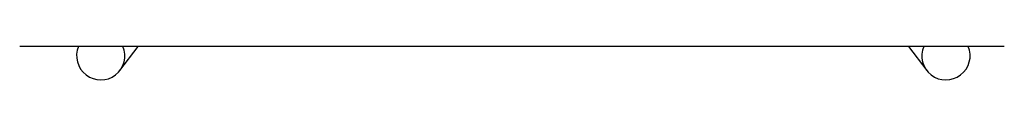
# Model space of a CAD drawing. Header units: metres. Extents: x -1 to 438, y -6 to 53.
# Tile 116 of 149: x 418.6547 to 419.0616, y 15.1202 to 15.1347. Entities that reach past the tile are written whole.
import ezdxf

# ---------------------------------------------------------------- set-up
doc = ezdxf.new("R2010")
doc.units = ezdxf.units.M
doc.linetypes.add('CONTINUA', pattern=[0])
doc.layers.add('PA MOBLES ACTUAL', color=7, linetype='CONTINUA', lineweight=25)

msp = doc.modelspace()

# ---------------------------------------------------------------- linework, layer by layer
at = {"layer": 'PA MOBLES ACTUAL', "color": 180, "transparency": 33554687}
for p, q in [((419.06165, 15.13473), (418.65472, 15.13473)), ((418.69617, 15.12478), (418.70373, 15.13473)), ((419.02203, 15.13473), (419.02958, 15.12478))]:
    msp.add_line(p, q, dxfattribs=at)
for centre, major_axis, start_param, end_param in [((418.68821, 15.13083), (-0.00796, 0.00605), 0.250094, 4.196569), ((419.03755, 15.13083), (0.00796, 0.00605), 2.086617, 6.033091)]:
    msp.add_ellipse(centre, major_axis=major_axis, ratio=0.993992, start_param=start_param, end_param=end_param, dxfattribs=at)

doc.saveas('drawing.dxf')
